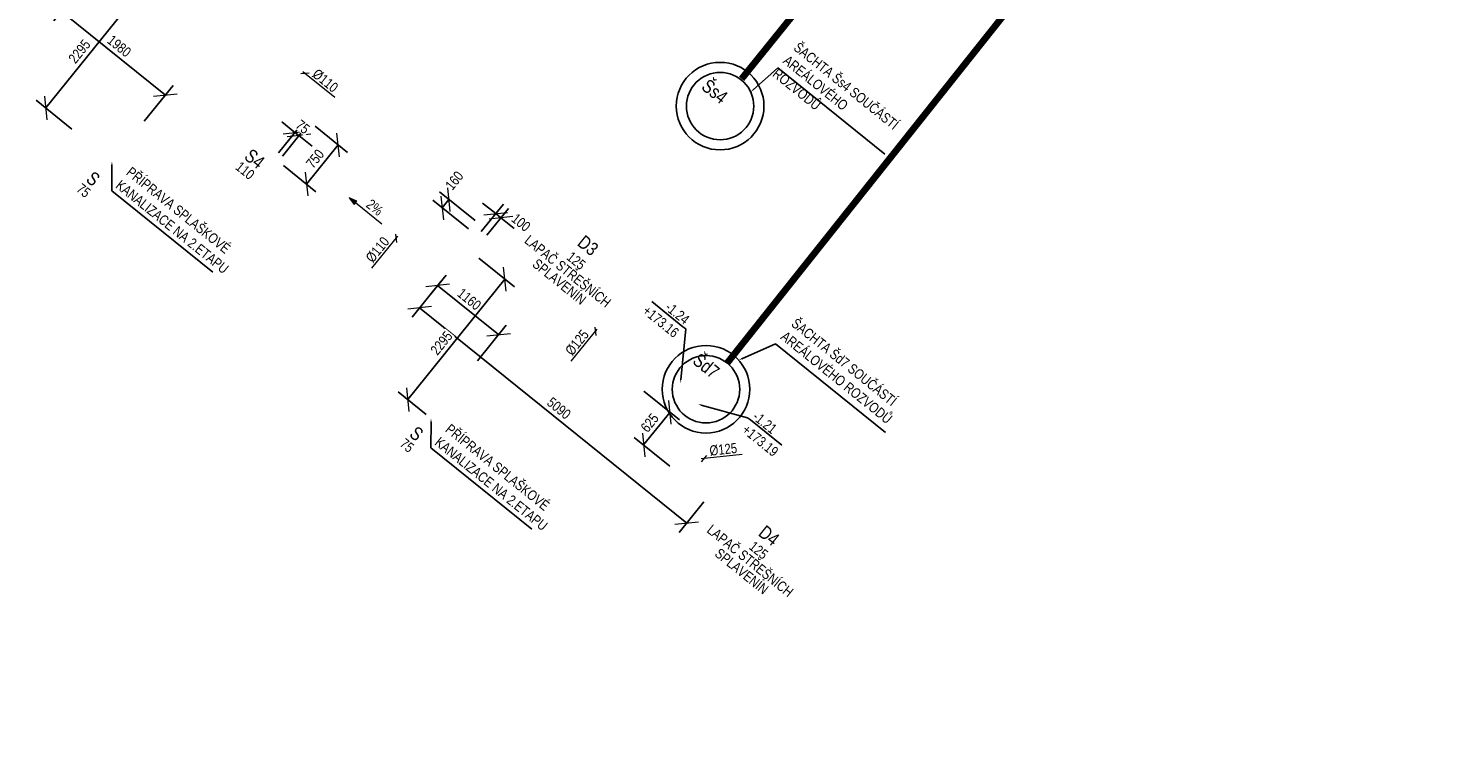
# Model space of a CAD drawing. Header units: millimetres. Extents: x -596506442 to -596040348, y -1160311056 to -1159813945.
# Tile 13 of 77: x -596437221 to -596416107, y -1160062169 to -1160051371. Entities that reach past the tile are written whole.
import ezdxf
from ezdxf import colors
from ezdxf.entities.mleader import LeaderData, LeaderLine
from ezdxf.math import Vec2, Vec3

# ---------------------------------------------------------------- set-up
doc = ezdxf.new("R2010")
doc.units = ezdxf.units.MM
doc.layers.get('Defpoints').update_dxf_attribs({"color": 220})
for name, color, linetype in [('obrys', 7, 'Continuous'), ('TP_03_KS-Potrubí nové', 20, 'KANVSVO'), ('TP_04_KD-Potrubí nové', 106, 'KANVDVO')]:
    doc.layers.add(name, color=color, linetype=linetype)
doc.layers.add('ZTI-potr_studena-popis', color=7, linetype='Continuous', lineweight=13)
doc.layers.add('ZTI-voda-popis', color=7, linetype='Continuous', lineweight=15)
doc.styles.add('ARIAL', font='arial.ttf', dxfattribs={"width": 0.8})
doc.styles.get("Standard").update_dxf_attribs({"font": 'ic-simplex.shx', "width": 0.8})
doc.linetypes.add('KANVDVO', pattern='A,7,-6.5,[8,civil.shx,S=1,R=0,X=0,Y=0],-6.5', length=20)
doc.linetypes.add('KANVSVO', pattern='A,7,-6.5,[9,civil.shx,S=1,R=0,X=0,Y=0],-6.5', length=20)
doc.dimstyles.new('CADKON', dxfattribs={"dimscale": 100, "dimtxt": 2.5, "dimasz": 2.5, "dimexe": 1.8, "dimexo": 5, "dimgap": 0.6, "dimtad": 1, "dimrnd": 1, "dimtxsty": 'Standard', "dimblk1": 'OBLIQUE', "dimblk2": 'OBLIQUE', "dimsah": 1, "dimcen": 2.5, "dimadec": 1, "dimazin": 2, "dimtfac": 1, "dimtdec": 4, "dimtix": 1, "dimtmove": 2, "dimatfit": 3, "dimldrblk": 'OPEN30', "dimfxl": 5, "dimfxlon": 1, "dimtfill": 1, "dimtolj": 1, "dimarcsym": 0})

# ---------------------------------------------------------------- blocks, each defined once
blk = doc.blocks.new('_OBLIQUE')
at = {"color": 0, "linetype": 'ByBlock'}
blk.add_line((-0.5, -0.5), (0.5, 0.5), dxfattribs=at)
blk = doc.blocks.new('*D140')
at = {"layer": 'Defpoints', "color": 0, "transparency": 16777216}
for p in [(-596433046, -1160052761), (-596433517, -1160053345), (-596433097, -1160053683)]:
    blk.add_point(p, dxfattribs=at)
at = {"layer": 'ZTI-potr_studena-popis', "color": 0, "lineweight": -2, "transparency": 16777216}
for p, q in [((-596432968, -1160052824), (-596432486, -1160053213)), ((-596432626, -1160053100), (-596433097, -1160053683)), ((-596433439, -1160053408), (-596432957, -1160053796))]:
    blk.add_line(p, q, dxfattribs=at)
at = {"layer": 'ZTI-potr_studena-popis', "color": 0, "lineweight": -2, "transparency": 16777216, "xscale": 250, "yscale": 250, "zscale": 250}
for p, rotation in [((-596432626, -1160053100), 51.12237106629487), ((-596433097, -1160053683), 231.1223710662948)]:
    blk.add_blockref('_OBLIQUE', p, dxfattribs=dict(at, rotation=rotation))
at = {"layer": 'ZTI-potr_studena-popis', "color": 0, "transparency": 16777216, "insert": (-596432968, -1160053306), "char_height": 150, "attachment_point": 5, "rotation": 51.1224, "style": 'ARIAL', "bg_fill": 3, "box_fill_scale": 1.1, "bg_fill_color": 256, "bg_fill_true_color": 13158600, "bg_fill_transparency": 0}
blk.add_mtext('\\A1;750', dxfattribs=at)
blk = doc.blocks.new('_Open30')
at = {"color": 0, "lineweight": -2}
for p, q in [((-1, 0.268), (0, 0)), ((0, 0), (-1, -0.268)), ((0, 0), (-1, 0))]:
    blk.add_line(p, q, dxfattribs=at)
blk = doc.blocks.new('*D150')
at = {"layer": 'Defpoints', "color": 0, "transparency": 16777216}
for p in [(-596436082, -1160050313), (-596436731, -1160051118), (-596435982, -1160053344)]:
    blk.add_point(p, dxfattribs=at)
at = {"layer": 'ZTI-potr_studena-popis', "color": 0, "lineweight": -2, "transparency": 16777216}
for p, q in [((-596436417, -1160050728), (-596436844, -1160051258)), ((-596435189, -1160052360), (-596436731, -1160051118)), ((-596435503, -1160052750), (-596435076, -1160052220))]:
    blk.add_line(p, q, dxfattribs=at)
at = {"layer": 'ZTI-potr_studena-popis', "color": 0, "lineweight": -2, "transparency": 16777216, "xscale": 250, "yscale": 250, "zscale": 250}
for p, rotation in [((-596436731, -1160051118), 141.1223710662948), ((-596435189, -1160052360), 321.1223710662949)]:
    blk.add_blockref('_OBLIQUE', p, dxfattribs=dict(at, rotation=rotation))
at = {"layer": 'ZTI-potr_studena-popis', "color": 0, "transparency": 16777216, "insert": (-596435874, -1160051633), "char_height": 150, "attachment_point": 5, "rotation": 321.1224, "style": 'ARIAL', "bg_fill": 3, "box_fill_scale": 1.1, "bg_fill_color": 256, "bg_fill_true_color": 13158600, "bg_fill_transparency": 0}
blk.add_mtext('\\A1;1980', dxfattribs=at)
blk = doc.blocks.new('*D151')
at = {"layer": 'Defpoints', "color": 0, "transparency": 16777216}
for p in [(-596433575, -1160053298), (-596433517, -1160053345)]:
    blk.add_point(p, dxfattribs=at)
at = {"layer": 'ZTI-potr_studena-popis', "color": 0, "lineweight": -2, "transparency": 16777216}
for p, q in [((-596433512, -1160053220), (-596433154, -1160052775)), ((-596433267, -1160052915), (-596433461, -1160052758)), ((-596433454, -1160053267), (-596433095, -1160052822)), ((-596433267, -1160052915), (-596433208, -1160052962)), ((-596433208, -1160052962), (-596433014, -1160053119))]:
    blk.add_line(p, q, dxfattribs=at)
at = {"layer": 'ZTI-potr_studena-popis', "color": 0, "lineweight": -2, "transparency": 16777216, "xscale": 250, "yscale": 250, "zscale": 250}
for p, rotation in [((-596433267, -1160052915), 321.1223710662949), ((-596433208, -1160052962), 141.1223710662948)]:
    blk.add_blockref('_OBLIQUE', p, dxfattribs=dict(at, rotation=rotation))
at = {"layer": 'ZTI-potr_studena-popis', "color": 0, "transparency": 16777216, "insert": (-596433152, -1160052833), "char_height": 150, "attachment_point": 5, "rotation": 321.1224, "style": 'ARIAL', "bg_fill": 3, "box_fill_scale": 1.1, "bg_fill_color": 256, "bg_fill_true_color": 13158600, "bg_fill_transparency": 0}
blk.add_mtext('\\A1;75', dxfattribs=at)
at = {"layer": 'Defpoints', "color": 0, "transparency": 16777216}
blk.add_point((-596433208, -1160052962), dxfattribs=at)
blk = doc.blocks.new('*D152')
at = {"layer": 'Defpoints', "color": 0, "transparency": 16777216}
for p in [(-596430710, -1160054644), (-596431150, -1160055189), (-596431248, -1160057161)]:
    blk.add_point(p, dxfattribs=at)
at = {"layer": 'ZTI-potr_studena-popis', "color": 0, "lineweight": -2, "transparency": 16777216}
for p, q in [((-596431024, -1160055033), (-596431263, -1160055329)), ((-596430246, -1160055918), (-596431150, -1160055189)), ((-596430560, -1160056307), (-596430133, -1160055777))]:
    blk.add_line(p, q, dxfattribs=at)
at = {"layer": 'ZTI-potr_studena-popis', "color": 0, "lineweight": -2, "transparency": 16777216, "xscale": 250, "yscale": 250, "zscale": 250, "rotation": 321.1223710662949}
blk.add_blockref('_OBLIQUE', (-596430246, -1160055918), dxfattribs=at)
at = {"layer": 'ZTI-potr_studena-popis', "color": 0, "transparency": 16777216, "insert": (-596430681, -1160055392), "char_height": 150, "attachment_point": 5, "rotation": 321.1224, "style": 'ARIAL', "bg_fill": 3, "box_fill_scale": 1.1, "bg_fill_color": 256, "bg_fill_true_color": 13158600, "bg_fill_transparency": 0}
blk.add_mtext('\\A1;1160', dxfattribs=at)
at = {"layer": 'ZTI-potr_studena-popis', "color": 0, "lineweight": -2, "transparency": 16777216, "xscale": 250, "yscale": 250, "zscale": 250, "rotation": 141.1223710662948}
blk.add_blockref('_OBLIQUE', (-596431150, -1160055189), dxfattribs=at)
blk = doc.blocks.new('*D157')
at = {"layer": 'Defpoints', "color": 0, "transparency": 16777216}
for p in [(-596430710, -1160054644), (-596431417, -1160055520), (-596427140, -1160058325)]:
    blk.add_point(p, dxfattribs=at)
at = {"layer": 'ZTI-potr_studena-popis', "color": 0, "lineweight": -2, "transparency": 16777216}
for p, q in [((-596431103, -1160055131), (-596431530, -1160055660)), ((-596427454, -1160058715), (-596431417, -1160055520)), ((-596427203, -1160058403), (-596427567, -1160058855))]:
    blk.add_line(p, q, dxfattribs=at)
at = {"layer": 'ZTI-potr_studena-popis', "color": 0, "lineweight": -2, "transparency": 16777216, "xscale": 250, "yscale": 250, "zscale": 250}
for p, rotation in [((-596431417, -1160055520), 141.1223710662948), ((-596427454, -1160058715), 321.1223710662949)]:
    blk.add_blockref('_OBLIQUE', p, dxfattribs=dict(at, rotation=rotation))
at = {"layer": 'ZTI-potr_studena-popis', "color": 0, "transparency": 16777216, "insert": (-596429350, -1160057011), "char_height": 150, "attachment_point": 5, "rotation": 321.1224, "style": 'ARIAL', "bg_fill": 3, "box_fill_scale": 1.1, "bg_fill_color": 256, "bg_fill_true_color": 13158600, "bg_fill_transparency": 0}
blk.add_mtext('\\A1;5090', dxfattribs=at)
blk = doc.blocks.new('*D158')
at = {"layer": 'Defpoints', "color": 0, "transparency": 16777216}
for p in [(-596430710, -1160054644), (-596427702, -1160057070), (-596427140, -1160058325)]:
    blk.add_point(p, dxfattribs=at)
at = {"layer": 'ZTI-potr_studena-popis', "color": 0, "lineweight": -2, "transparency": 16777216}
for p, q in [((-596428091, -1160056756), (-596427562, -1160057183)), ((-596428094, -1160057556), (-596427702, -1160057070)), ((-596427705, -1160057870), (-596428234, -1160057443))]:
    blk.add_line(p, q, dxfattribs=at)
at = {"layer": 'ZTI-potr_studena-popis', "color": 0, "lineweight": -2, "transparency": 16777216, "xscale": 250, "yscale": 250, "zscale": 250}
for p, rotation in [((-596427702, -1160057070), 51.12237106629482), ((-596428094, -1160057556), 231.1223710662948)]:
    blk.add_blockref('_OBLIQUE', p, dxfattribs=dict(at, rotation=rotation))
at = {"layer": 'ZTI-potr_studena-popis', "color": 0, "transparency": 16777216, "insert": (-596428004, -1160057227), "char_height": 150, "attachment_point": 5, "rotation": 51.1224, "style": 'ARIAL', "bg_fill": 3, "box_fill_scale": 1.1, "bg_fill_color": 256, "bg_fill_true_color": 13158600, "bg_fill_transparency": 0}
blk.add_mtext('\\A1;625', dxfattribs=at)
blk = doc.blocks.new('*D159')
at = {"layer": 'Defpoints', "color": 0, "transparency": 16777216}
for p in [(-596430982, -1160053911), (-596430482, -1160054519), (-596430459, -1160054333)]:
    blk.add_point(p, dxfattribs=at)
at = {"layer": 'ZTI-potr_studena-popis', "color": 0, "lineweight": -2, "transparency": 16777216}
for p, q in [((-596430593, -1160054225), (-596431122, -1160053798)), ((-596430693, -1160054349), (-596431222, -1160053922)), ((-596431082, -1160054035), (-596430982, -1160053911))]:
    blk.add_line(p, q, dxfattribs=at)
at = {"layer": 'ZTI-potr_studena-popis', "color": 0, "transparency": 16777216, "insert": (-596430902, -1160053630), "char_height": 150, "attachment_point": 5, "rotation": 51.1224, "style": 'ARIAL', "bg_fill": 3, "box_fill_scale": 1.1, "bg_fill_color": 256, "bg_fill_true_color": 13158600, "bg_fill_transparency": 0}
blk.add_mtext('\\A1;160', dxfattribs=at)
at = {"layer": 'ZTI-potr_studena-popis', "color": 0, "lineweight": -2, "transparency": 16777216, "xscale": 250, "yscale": 250, "zscale": 250}
for p, rotation in [((-596431082, -1160054035), 231.1223710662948), ((-596430982, -1160053911), 51.12237106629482)]:
    blk.add_blockref('_OBLIQUE', p, dxfattribs=dict(at, rotation=rotation))
blk = doc.blocks.new('*D160')
at = {"layer": 'Defpoints', "color": 0, "transparency": 16777216}
for p in [(-596430288, -1160054121), (-596430565, -1160054463), (-596430482, -1160054519)]:
    blk.add_point(p, dxfattribs=at)
at = {"layer": 'ZTI-potr_studena-popis', "color": 0, "lineweight": -2, "transparency": 16777216}
for p, q in [((-596430502, -1160054386), (-596430175, -1160053980)), ((-596430288, -1160054121), (-596430483, -1160053964)), ((-596430419, -1160054441), (-596430098, -1160054043)), ((-596430211, -1160054183), (-596430288, -1160054121)), ((-596430211, -1160054183), (-596430016, -1160054340))]:
    blk.add_line(p, q, dxfattribs=at)
at = {"layer": 'ZTI-potr_studena-popis', "color": 0, "transparency": 16777216, "insert": (-596429913, -1160054253), "char_height": 150, "attachment_point": 5, "rotation": 321.1224, "style": 'ARIAL', "bg_fill": 3, "box_fill_scale": 1.1, "bg_fill_color": 256, "bg_fill_true_color": 13158600, "bg_fill_transparency": 0}
blk.add_mtext('\\A1;100', dxfattribs=at)
at = {"layer": 'ZTI-potr_studena-popis', "color": 0, "lineweight": -2, "transparency": 16777216, "xscale": 250, "yscale": 250, "zscale": 250}
for p, rotation in [((-596430288, -1160054121), 321.1223710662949), ((-596430211, -1160054183), 141.1223710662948)]:
    blk.add_blockref('_OBLIQUE', p, dxfattribs=dict(at, rotation=rotation))
blk = doc.blocks.new('*D165')
at = {"layer": 'Defpoints', "color": 0, "transparency": 16777216}
for p in [(-596436082, -1160050313), (-596436965, -1160052551), (-596435982, -1160053344)]:
    blk.add_point(p, dxfattribs=at)
at = {"layer": 'ZTI-potr_studena-popis', "color": 0, "lineweight": -2, "transparency": 16777216}
for p, q in [((-596435693, -1160050627), (-596435384, -1160050876)), ((-596435524, -1160050763), (-596436965, -1160052551)), ((-596436576, -1160052865), (-596437105, -1160052438))]:
    blk.add_line(p, q, dxfattribs=at)
at = {"layer": 'ZTI-potr_studena-popis', "color": 0, "lineweight": -2, "transparency": 16777216, "xscale": 250, "yscale": 250, "zscale": 250}
for p, rotation in [((-596435524, -1160050763), 51.12237106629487), ((-596436965, -1160052551), 231.1223710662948)]:
    blk.add_blockref('_OBLIQUE', p, dxfattribs=dict(at, rotation=rotation))
at = {"layer": 'ZTI-potr_studena-popis', "color": 0, "transparency": 16777216, "insert": (-596436464, -1160051712), "char_height": 150, "attachment_point": 5, "rotation": 51.1224, "style": 'ARIAL', "bg_fill": 3, "box_fill_scale": 1.1, "bg_fill_color": 256, "bg_fill_true_color": 13158600, "bg_fill_transparency": 0}
blk.add_mtext('\\A1;2295', dxfattribs=at)
blk = doc.blocks.new('*D167')
at = {"layer": 'Defpoints', "color": 0, "transparency": 16777216}
for p in [(-596430710, -1160054644), (-596431594, -1160056882), (-596431241, -1160057166)]:
    blk.add_point(p, dxfattribs=at)
at = {"layer": 'ZTI-potr_studena-popis', "color": 0, "lineweight": -2, "transparency": 16777216}
for p, q in [((-596430541, -1160054780), (-596430012, -1160055207)), ((-596430152, -1160055094), (-596431594, -1160056882)), ((-596431319, -1160057104), (-596431734, -1160056769))]:
    blk.add_line(p, q, dxfattribs=at)
at = {"layer": 'ZTI-potr_studena-popis', "color": 0, "lineweight": -2, "transparency": 16777216, "xscale": 250, "yscale": 250, "zscale": 250}
for p, rotation in [((-596430152, -1160055094), 51.12237106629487), ((-596431594, -1160056882), 231.1223710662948)]:
    blk.add_blockref('_OBLIQUE', p, dxfattribs=dict(at, rotation=rotation))
at = {"layer": 'ZTI-potr_studena-popis', "color": 0, "transparency": 16777216, "insert": (-596431093, -1160056043), "char_height": 150, "attachment_point": 5, "rotation": 51.1224, "style": 'ARIAL', "bg_fill": 3, "box_fill_scale": 1.1, "bg_fill_color": 256, "bg_fill_true_color": 13158600, "bg_fill_transparency": 0}
blk.add_mtext('\\A1;2295', dxfattribs=at)
blk = doc.blocks.new('SITE')
at = {"color": 252}
for centre, radius in [((38190, 4705), 650), ((38190, 4705), 500), ((40666, 1300), 650), ((40666, 1300), 500)]:
    blk.add_circle(centre, radius, dxfattribs=at)
at = {"layer": 'Defpoints', "color": 252}
blk.add_point((38051, 4993), dxfattribs=at)
blk.add_point((38051, 4993), dxfattribs=at)
at = {"layer": 'TP_03_KS-Potrubí nové', "color": 252, "const_width": 100}
blk.add_lwpolyline([(38184, 5220), (38185, 13407)], dxfattribs=at)
at = {"layer": 'TP_04_KD-Potrubí nové', "color": 252, "const_width": 100}
blk.add_lwpolyline([(40666, 1800), (40590, 12269)], dxfattribs=at)
blk = doc.blocks.new('spád')
h = blk.add_hatch(color=256)
h.dxf.hatch_style = 1
h.paths.add_polyline_path([(126994, 9932), (126874, 9962), (126874, 9902)])
at = {"layer": 'ZTI-potr_studena-popis'}
blk.add_line((126374, 9932), (126874, 9932), dxfattribs=at)
blk.add_lwpolyline([(126874, 9962), (126994, 9932), (126874, 9902), (126874, 9962)], dxfattribs=at)

msp = doc.modelspace()

# ---------------------------------------------------------------- texts
at = {"layer": 'obrys', "char_height": 200, "width": 3467.51018, "attachment_point": 1, "rotation": 321.1223711}
for insert in [(-596476703.894, -1159957750.085), (-596477780.801, -1159959085.778)]:
    msp.add_mtext('\\pi2798.69709;{\\fArial|b0|i0|c238|p34;KKV50\\P\\pi1200.00677;BEZ OVLÁDACÍ PÁKY}', dxfattribs=dict(at, insert=insert))

# ---------------------------------------------------------------- next in the draw order: texts
at = {"insert": (-596426976.13, -1160052227.546), "char_height": 200, "width": 142.54692, "attachment_point": 2, "rotation": 321.122371, "line_spacing_factor": 0.8, "style": 'ARIAL', "bg_fill": 3, "box_fill_scale": 1, "bg_fill_color": 256, "bg_fill_transparency": 0}
msp.add_mtext('Šs4', dxfattribs=at)
at = {"color": 0, "lineweight": 13, "insert": (-596426170.027, -1160058824.105), "char_height": 200, "width": 500, "attachment_point": 2, "rotation": 321.1223711, "style": 'ARIAL', "bg_fill": 3, "box_fill_scale": 1, "bg_fill_color": 256, "bg_fill_true_color": 13158600, "bg_fill_transparency": 33554432}
msp.add_mtext('D4', dxfattribs=at)
at = {"layer": 'ZTI-voda-popis', "ltscale": 20, "char_height": 150, "width": 494.33998, "style": 'ARIAL', "bg_fill": 3, "box_fill_scale": 1, "bg_fill_color": 256, "bg_fill_transparency": 0}
for s, insert, attachment_point, rotation in [('%%C110', (-596432928.35, -1160051957.633), 1, 321.1179224), ('%%C125', (-596429012.92, -1160055827.771), 3, 51.1223711), ('%%C125', (-596427123.868, -1160057567.65), 1, 6.122371)]:
    msp.add_mtext(s, dxfattribs=dict(at, insert=insert, attachment_point=attachment_point, rotation=rotation))

# ---------------------------------------------------------------- next in the draw order: dimensions: what is measured, and where the dimension line sits
at = {"layer": 'ZTI-potr_studena-popis'}
for base, p1, p2, angle, override, picture, middle in [((-596436730.544, -1160051117.661), (-596435982.247, -1160053343.876), (-596436081.999, -1160050313.269), 321.1223711, {"dimtxt": 1.5, "dimrnd": 5, "dimtxsty": 'ARIAL'}, '*D150', (-596435874.171, -1160051632.664)), ((-596433096.852, -1160053683.461), (-596433045.895, -1160052761.139), (-596433516.639, -1160053345.006), 51.1223711, {"dimtxt": 1.5, "dimexo": 1, "dimrnd": 5, "dimtxsty": 'ARIAL'}, '*D140', (-596432967.81, -1160053305.798))]:
    dim = msp.add_linear_dim(base=base, p1=p1, p2=p2, angle=angle, dimstyle='CADKON', override=override, dxfattribs=at)
    dim.commit()
    dim.dimension.update_dxf_attribs({"geometry": picture, "text_midpoint": middle})
for base, p1, p2, angle, override, picture, middle in [((-596430982.141, -1160053911.233), (-596430481.555, -1160054518.985), (-596430459.367, -1160054332.722), 51.1223711, {"dimtxt": 1.5, "dimexo": 1, "dimrnd": 5, "dimtxsty": 'ARIAL'}, '*D159', (-596430902.338, -1160053630.282)), ((-596431149.792, -1160055189.059), (-596431248.344, -1160057160.603), (-596430710.43, -1160054644.117), 321.1223711, {"dimtxt": 1.5, "dimrnd": 5, "dimtxsty": 'ARIAL'}, '*D152', (-596430680.68, -1160055391.832))]:
    dim = msp.add_linear_dim(base=base, p1=p1, p2=p2, angle=angle, dimstyle='CADKON', override=override, dxfattribs=at)
    dim.commit()
    dim.dimension.update_dxf_attribs({"geometry": picture, "text_midpoint": middle, "dimtype": 160})

# ---------------------------------------------------------------- next in the draw order: leaders
ml = msp.add_multileader_mtext('Standard')
ml.set_content('ŠACHTA Šs4 SOUČÁSTÍ AREÁLOVÉHO ROZVODŮ', color=256, style='ARIAL')
ml.set_leader_properties()
ml.build(insert=Vec2(0, 0))
ml.multileader.update_dxf_attribs({"text_left_attachment_type": 5, "text_right_attachment_type": 5, "dogleg_length": 0.36, "arrow_head_size": 50})
ctx = ml.context
ctx.base_point, ctx.char_height, ctx.arrow_head_size, ctx.landing_gap_size, ctx.plane_origin, ctx.plane_x_axis, ctx.plane_y_axis = Vec3(-596426104.159, -1160051957.384), 150, 50, 0.09, Vec3(-596426479.21, -1160052343.603), Vec3(0.778488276, -0.627659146), Vec3(0.627659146, 0.778488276)
ctx.left_attachment, ctx.right_attachment = 5, 5
notes = []
notes.append((ctx, [(1, (1, 1, 0), (-596426104.439, -1160051957.158), (0.778488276, -0.627659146), 0.36, [(0, [(-596426505.077, -1160052315.111)], 0, [])])]))
ctx.mtext.insert, ctx.mtext.text_direction, ctx.mtext.rotation, ctx.mtext.width, ctx.mtext.defined_height, ctx.mtext.flow_direction = Vec3(-596425786.671, -1160051563.746), Vec3(0.778488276, -0.627659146), 5.604642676, 2021.40926, 480.711, 5
ctx.mtext.has_bg_fill, ctx.mtext.bg_color, ctx.mtext.bg_scale_factor, ctx.mtext.bg_transparency, ctx.mtext.use_window_bg_color = 1, -1027028792, 1.5, 0, 1
for ctx, leaders in notes:
    for number, flags, end, landing, length, lines in leaders:
        leader = LeaderData()
        leader.index, (leader.has_last_leader_line, leader.has_dogleg_vector, leader.attachment_direction) = number, flags
        leader.last_leader_point, leader.dogleg_vector, leader.dogleg_length = Vec3(end), Vec3(landing), length
        for number, points, colour, breaks in lines:
            line = LeaderLine()
            line.index, line.vertices, line.color, line.breaks = number, Vec3.list(points), colors.encode_raw_color(colour), breaks
            leader.lines.append(line)
        ctx.leaders.append(leader)

# ---------------------------------------------------------------- next in the draw order: linework, layer by layer
at = {"layer": 'ZTI-voda-popis', "ltscale": 20}
for p, q in [((-596433056.705, -1160052032.568), (-596433180.993, -1160052045.89)), ((-596428816.118, -1160055804.98), (-596428802.787, -1160055929.267)), ((-596427161.63, -1160057711.401), (-596427240.088, -1160057808.712))]:
    msp.add_line(p, q, dxfattribs=at)
for points in [[(-596432675.365, -1160052396.846), (-596433150.741, -1160052013.511)], [(-596429167.035, -1160056310.635), (-596428783.738, -1160055835.23)], [(-596426634.4, -1160057699.295), (-596427241.595, -1160057764.426)]]:
    msp.add_lwpolyline(points, dxfattribs=at)

# ---------------------------------------------------------------- next in the draw order: block references
at = {"layer": 'ZTI-potr_studena-popis', "xscale": -1, "rotation": 321.1223710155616}
msp.add_blockref('spád', (-596339831.858, -1160141327.002), dxfattribs=at)

# ---------------------------------------------------------------- next in the draw order: texts
at = {"insert": (-596426340.16, -1160059061.049), "char_height": 150, "width": 1754.08166, "attachment_point": 2, "rotation": 321.1223711, "line_spacing_factor": 0.8, "style": 'ARIAL', "bg_fill": 3, "box_fill_scale": 1, "bg_fill_color": 256, "bg_fill_transparency": 0}
msp.add_mtext('125\\PLAPAČ STŘEŠNÍCH SPLAVENÍN', dxfattribs=at)

# ---------------------------------------------------------------- next in the draw order: dimensions: what is measured, and where the dimension line sits
at = {"layer": 'ZTI-potr_studena-popis'}
dim = msp.add_linear_dim(base=(-596433208.222, -1160052962.474), p1=(-596433575.026, -1160053297.931), p2=(-596433516.639, -1160053345.006), angle=321.1223711, dimstyle='CADKON', override={"dimtxt": 1.5, "dimexo": 1, "dimrnd": 5, "dimtxsty": 'ARIAL'}, dxfattribs=at)
dim.commit()
dim.dimension.update_dxf_attribs({"geometry": '*D151', "text_midpoint": (-596433151.878, -1160052832.845)})
dim = msp.add_linear_dim(base=(-596430288.329, -1160054120.583), p1=(-596430481.555, -1160054518.985), p2=(-596430564.771, -1160054463.456), angle=321.1223711, dimstyle='CADKON', override={"dimtxt": 1.5, "dimexo": 1, "dimrnd": 5, "dimtxsty": 'ARIAL', "dimfxl": 8}, dxfattribs=at)
dim.commit()
dim.dimension.update_dxf_attribs({"geometry": '*D160', "text_midpoint": (-596429912.538, -1160054252.965), "dimtype": 160})

# ---------------------------------------------------------------- next in the draw order: leaders
ml = msp.add_multileader_mtext('Standard')
ml.set_content('PŘÍPRAVA SPLAŠKOVÉ\\PKANALIZACE NA 2.ETAPU', color=256, style='ARIAL')
ml.set_leader_properties()
ml.build(insert=Vec2(0, 0))
ml.multileader.update_dxf_attribs({"text_left_attachment_type": 5, "text_right_attachment_type": 5, "dogleg_length": 0.36, "arrow_head_size": 50})
ctx = ml.context
ctx.base_point, ctx.char_height, ctx.arrow_head_size, ctx.landing_gap_size, ctx.plane_origin, ctx.plane_x_axis, ctx.plane_y_axis = Vec3(-596435983.811, -1160053781.468), 150, 50, 0.09, Vec3(-596435982.247, -1160053343.876), Vec3(0.778488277, -0.627659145), Vec3(0.627659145, 0.778488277)
ctx.left_attachment, ctx.right_attachment = 5, 5
notes = []
notes.append((ctx, [(1, (1, 1, 0), (-596435984.091, -1160053781.242), (0.778488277, -0.627659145), 0.36, [(0, [(-596435982.247, -1160053343.876)], 0, [])])]))
ctx.mtext.insert, ctx.mtext.text_direction, ctx.mtext.rotation, ctx.mtext.flow_direction = Vec3(-596435688.48, -1160053415.311), Vec3(0.778488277, -0.627659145), 5.604642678, 5
ctx.mtext.has_bg_fill, ctx.mtext.bg_color, ctx.mtext.bg_scale_factor, ctx.mtext.bg_transparency, ctx.mtext.use_window_bg_color = 1, -1027028792, 1.5, 0, 1
for ctx, leaders in notes:
    for number, flags, end, landing, length, lines in leaders:
        leader = LeaderData()
        leader.index, (leader.has_last_leader_line, leader.has_dogleg_vector, leader.attachment_direction) = number, flags
        leader.last_leader_point, leader.dogleg_vector, leader.dogleg_length = Vec3(end), Vec3(landing), length
        for number, points, colour, breaks in lines:
            line = LeaderLine()
            line.index, line.vertices, line.color, line.breaks = number, Vec3.list(points), colors.encode_raw_color(colour), breaks
            leader.lines.append(line)
        ctx.leaders.append(leader)

# ---------------------------------------------------------------- next in the draw order: texts
at = {"char_height": 200, "width": 285.09383, "attachment_point": 2, "rotation": 321.1223711, "line_spacing_factor": 0.8, "style": 'ARIAL', "bg_fill": 3, "box_fill_scale": 1, "bg_fill_color": 256, "bg_fill_transparency": 0}
for s, insert in [('\\A1;S4', (-596433801.958, -1160053227.951)), ('\\A1;S', (-596436198.098, -1160053524.403))]:
    msp.add_mtext(s, dxfattribs=dict(at, insert=insert))

# ---------------------------------------------------------------- next in the draw order: leaders
at = {"layer": 'ZTI-potr_studena-popis'}
ml = msp.add_multileader_mtext('Standard', dxfattribs=at)
ml.set_content('-1.21\\P+173.19', color=256, style='ARIAL')
ml.set_leader_properties()
ml.build(insert=Vec2(0, 0))
ml.multileader.update_dxf_attribs({"text_left_attachment_type": 6, "text_right_attachment_type": 6, "dogleg_length": 0.36, "arrow_head_size": 50})
ctx = ml.context
ctx.base_point, ctx.char_height, ctx.arrow_head_size, ctx.landing_gap_size, ctx.plane_origin, ctx.plane_x_axis, ctx.plane_y_axis = Vec3(-596426509.805, -1160057185.3), 150, 50, 0.09, Vec3(-596426663.757, -1160056889.765), Vec3(0.778488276, -0.627659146), Vec3(0.627659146, 0.778488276)
ctx.left_attachment, ctx.right_attachment = 6, 6
notes = []
notes.append((ctx, [(1, (1, 1, 0), (-596426550.472, -1160057152.512), (0.778488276, -0.627659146), 52.239, [(0, [(-596427287.724, -1160056950.236)], 0, [])])]))
ctx.mtext.insert, ctx.mtext.text_direction, ctx.mtext.rotation, ctx.mtext.flow_direction = Vec3(-596426396.756, -1160057045.228), Vec3(0.778488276, -0.627659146), 5.604642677, 5
ctx.mtext.has_bg_fill, ctx.mtext.bg_color, ctx.mtext.bg_scale_factor, ctx.mtext.bg_transparency, ctx.mtext.use_window_bg_color = 1, -1027028792, 1.5, 0, 1
for ctx, leaders in notes:
    for number, flags, end, landing, length, lines in leaders:
        leader = LeaderData()
        leader.index, (leader.has_last_leader_line, leader.has_dogleg_vector, leader.attachment_direction) = number, flags
        leader.last_leader_point, leader.dogleg_vector, leader.dogleg_length = Vec3(end), Vec3(landing), length
        for number, points, colour, breaks in lines:
            line = LeaderLine()
            line.index, line.vertices, line.color, line.breaks = number, Vec3.list(points), colors.encode_raw_color(colour), breaks
            leader.lines.append(line)
        ctx.leaders.append(leader)

# ---------------------------------------------------------------- next in the draw order: texts
at = {"char_height": 150, "width": 142.54692, "attachment_point": 2, "rotation": 321.1223711, "line_spacing_factor": 0.8, "style": 'ARIAL', "bg_fill": 3, "box_fill_scale": 1, "bg_fill_color": 256, "bg_fill_transparency": 0}
for s, insert in [('110', (-596433958.873, -1160053422.573)), ('75', (-596436355.013, -1160053719.025))]:
    msp.add_mtext(s, dxfattribs=dict(at, insert=insert))

# ---------------------------------------------------------------- next in the draw order: dimensions: what is measured, and where the dimension line sits
at = {"layer": 'ZTI-potr_studena-popis'}
dim = msp.add_linear_dim(base=(-596436965.175, -1160052551.386), p1=(-596436081.999, -1160050313.269), p2=(-596435982.247, -1160053343.876), angle=51.1223711, dimstyle='CADKON', override={"dimtxt": 1.5, "dimrnd": 5, "dimtxsty": 'ARIAL'}, dxfattribs=at)
dim.commit()
dim.dimension.update_dxf_attribs({"geometry": '*D165', "text_midpoint": (-596436464.129, -1160051712.325), "dimtype": 160})
dim = msp.add_linear_dim(base=(-596431416.547, -1160055519.916), p1=(-596427140.212, -1160058325.457), p2=(-596430710.43, -1160054644.117), angle=321.1223711, dimstyle='CADKON', override={"dimtxt": 1.5, "dimexo": 1, "dimrnd": 5, "dimtxsty": 'ARIAL'}, dxfattribs=at)
dim.commit()
dim.dimension.update_dxf_attribs({"geometry": '*D157', "text_midpoint": (-596429349.565, -1160057010.978)})

# ---------------------------------------------------------------- next in the draw order: leaders
ml = msp.add_multileader_mtext('Standard')
ml.set_content('ŠACHTA Šd7 SOUČÁSTÍ AREÁLOVÉHO ROZVODŮ', color=256, style='ARIAL')
ml.set_leader_properties()
ml.build(insert=Vec2(0, 0))
ml.multileader.update_dxf_attribs({"text_left_attachment_type": 5, "text_right_attachment_type": 5, "dogleg_length": 0.36, "arrow_head_size": 50})
ctx = ml.context
ctx.base_point, ctx.char_height, ctx.arrow_head_size, ctx.landing_gap_size, ctx.plane_origin, ctx.plane_x_axis, ctx.plane_y_axis = Vec3(-596426139.053, -1160056054.876), 150, 50, 0.09, Vec3(-596426684.293, -1160056295.488), Vec3(0.778488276, -0.627659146), Vec3(0.627659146, 0.778488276)
ctx.left_attachment, ctx.right_attachment = 5, 5
notes = []
notes.append((ctx, [(1, (1, 1, 0), (-596426139.333, -1160056054.65), (0.778488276, -0.627659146), 0.36, [(0, [(-596426684.293, -1160056295.488)], 0, [])])]))
ctx.mtext.insert, ctx.mtext.text_direction, ctx.mtext.rotation, ctx.mtext.width, ctx.mtext.flow_direction = Vec3(-596425821.566, -1160055661.238), Vec3(0.778488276, -0.627659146), 5.604642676, 2079.07035, 5
ctx.mtext.has_bg_fill, ctx.mtext.bg_color, ctx.mtext.bg_scale_factor, ctx.mtext.bg_transparency, ctx.mtext.use_window_bg_color = 1, -1027028792, 1.5, 0, 1
for ctx, leaders in notes:
    for number, flags, end, landing, length, lines in leaders:
        leader = LeaderData()
        leader.index, (leader.has_last_leader_line, leader.has_dogleg_vector, leader.attachment_direction) = number, flags
        leader.last_leader_point, leader.dogleg_vector, leader.dogleg_length = Vec3(end), Vec3(landing), length
        for number, points, colour, breaks in lines:
            line = LeaderLine()
            line.index, line.vertices, line.color, line.breaks = number, Vec3.list(points), colors.encode_raw_color(colour), breaks
            leader.lines.append(line)
        ctx.leaders.append(leader)

# ---------------------------------------------------------------- next in the draw order: dimensions: what is measured, and where the dimension line sits
dim = msp.add_linear_dim(base=(-596427702.013, -1160057069.665), p1=(-596427140.212, -1160058325.457), p2=(-596430710.43, -1160054644.117), angle=51.1223711, dimstyle='CADKON', override={"dimtxt": 1.5, "dimrnd": 5, "dimtxsty": 'ARIAL'}, dxfattribs=at)
dim.commit()
dim.dimension.update_dxf_attribs({"geometry": '*D158', "text_midpoint": (-596428004.487, -1160057227.213)})

# ---------------------------------------------------------------- next in the draw order: texts
at = {"color": 0, "lineweight": 13, "insert": (-596428855.678, -1160054515.57), "char_height": 200, "width": 500, "attachment_point": 2, "rotation": 321.1223711, "style": 'ARIAL', "bg_fill": 3, "box_fill_scale": 1, "bg_fill_color": 256, "bg_fill_transparency": 0}
msp.add_mtext('D3', dxfattribs=at)
at = {"insert": (-596427103.171, -1160056302.985), "char_height": 200, "width": 142.54692, "attachment_point": 2, "rotation": 321.122371, "line_spacing_factor": 0.8, "style": 'ARIAL', "bg_fill": 3, "box_fill_scale": 1, "bg_fill_color": 256, "bg_fill_transparency": 0}
msp.add_mtext('Šd7', dxfattribs=at)

# ---------------------------------------------------------------- next in the draw order: leaders
ml = msp.add_multileader_mtext('Standard')
ml.set_content('PŘÍPRAVA SPLAŠKOVÉ\\PKANALIZACE NA 2.ETAPU', color=256, style='ARIAL')
ml.set_leader_properties()
ml.build(insert=Vec2(0, 0))
ml.multileader.update_dxf_attribs({"text_left_attachment_type": 5, "text_right_attachment_type": 5, "dogleg_length": 0.36, "arrow_head_size": 50})
ctx = ml.context
ctx.base_point, ctx.char_height, ctx.arrow_head_size, ctx.landing_gap_size, ctx.plane_origin, ctx.plane_x_axis, ctx.plane_y_axis = Vec3(-596431249.909, -1160057598.195), 150, 50, 0.09, Vec3(-596431248.344, -1160057160.603), Vec3(0.778488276, -0.627659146), Vec3(0.627659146, 0.778488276)
ctx.left_attachment, ctx.right_attachment = 5, 5
notes = []
notes.append((ctx, [(1, (1, 1, 0), (-596431250.189, -1160057597.969), (0.778488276, -0.627659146), 0.36, [(0, [(-596431248.344, -1160057160.603)], 0, [])])]))
ctx.mtext.insert, ctx.mtext.text_direction, ctx.mtext.rotation, ctx.mtext.flow_direction = Vec3(-596430954.578, -1160057232.038), Vec3(0.778488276, -0.627659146), 5.604642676, 5
ctx.mtext.has_bg_fill, ctx.mtext.bg_color, ctx.mtext.bg_scale_factor, ctx.mtext.bg_transparency, ctx.mtext.use_window_bg_color = 1, -1027028792, 1.5, 0, 1
for ctx, leaders in notes:
    for number, flags, end, landing, length, lines in leaders:
        leader = LeaderData()
        leader.index, (leader.has_last_leader_line, leader.has_dogleg_vector, leader.attachment_direction) = number, flags
        leader.last_leader_point, leader.dogleg_vector, leader.dogleg_length = Vec3(end), Vec3(landing), length
        for number, points, colour, breaks in lines:
            line = LeaderLine()
            line.index, line.vertices, line.color, line.breaks = number, Vec3.list(points), colors.encode_raw_color(colour), breaks
            leader.lines.append(line)
        ctx.leaders.append(leader)

# ---------------------------------------------------------------- next in the draw order: texts
at = {"attachment_point": 2, "rotation": 321.1223711, "line_spacing_factor": 0.8, "style": 'ARIAL', "bg_fill": 3, "box_fill_scale": 1, "bg_fill_color": 256, "bg_fill_transparency": 0}
for s, insert, char_height, width in [('125\\PLAPAČ STŘEŠNÍCH SPLAVENÍN', (-596429046.014, -1160054761.456), 150, 1754.08166), ('\\A1;S', (-596431400.302, -1160057309.529), 200, 285.09383)]:
    msp.add_mtext(s, dxfattribs=dict(at, insert=insert, char_height=char_height, width=width))

# ---------------------------------------------------------------- next in the draw order: leaders
at = {"layer": 'ZTI-potr_studena-popis'}
ml = msp.add_multileader_mtext('Standard', dxfattribs=at)
ml.set_content('-1.24\\P+173.16', color=256, style='ARIAL')
ml.set_leader_properties()
ml.build(insert=Vec2(0, 0))
ml.multileader.update_dxf_attribs({"text_left_attachment_type": 6, "text_right_attachment_type": 6, "dogleg_length": 0.36, "arrow_head_size": 50})
ctx = ml.context
ctx.base_point, ctx.char_height, ctx.arrow_head_size, ctx.landing_gap_size, ctx.plane_origin, ctx.plane_x_axis, ctx.plane_y_axis = Vec3(-596427972.119, -1160055428.307), 150, 50, 0.09, Vec3(-596427360.964, -1160056327.639), Vec3(0.778488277, -0.627659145), Vec3(0.627659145, 0.778488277)
ctx.left_attachment, ctx.right_attachment, ctx.text_align_type = 6, 6, 2
notes = []
notes.append((ctx, [(1, (1, 1, 0), (-596427469.189, -1160055833.796), (-0.778488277, 0.627659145), 52.239, [(0, [(-596427548.141, -1160056639.089)], 0, [])])]))
ctx.mtext.insert, ctx.mtext.text_direction, ctx.mtext.rotation, ctx.mtext.alignment, ctx.mtext.flow_direction = Vec3(-596427396.948, -1160055660.824), Vec3(0.778488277, -0.627659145), 5.604642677, 3, 5
ctx.mtext.has_bg_fill, ctx.mtext.bg_color, ctx.mtext.bg_scale_factor, ctx.mtext.bg_transparency, ctx.mtext.use_window_bg_color = 1, -1027028792, 1.5, 0, 1
for ctx, leaders in notes:
    for number, flags, end, landing, length, lines in leaders:
        leader = LeaderData()
        leader.index, (leader.has_last_leader_line, leader.has_dogleg_vector, leader.attachment_direction) = number, flags
        leader.last_leader_point, leader.dogleg_vector, leader.dogleg_length = Vec3(end), Vec3(landing), length
        for number, points, colour, breaks in lines:
            line = LeaderLine()
            line.index, line.vertices, line.color, line.breaks = number, Vec3.list(points), colors.encode_raw_color(colour), breaks
            leader.lines.append(line)
        ctx.leaders.append(leader)

# ---------------------------------------------------------------- next in the draw order: texts
at = {"insert": (-596431557.217, -1160057504.151), "char_height": 150, "width": 142.54692, "attachment_point": 2, "rotation": 321.1223711, "line_spacing_factor": 0.8, "style": 'ARIAL', "bg_fill": 3, "box_fill_scale": 1, "bg_fill_color": 256, "bg_fill_transparency": 0}
msp.add_mtext('75', dxfattribs=at)

# ---------------------------------------------------------------- next in the draw order: dimensions: what is measured, and where the dimension line sits
at = {"layer": 'ZTI-potr_studena-popis'}
dim = msp.add_linear_dim(base=(-596431593.606, -1160056882.235), p1=(-596430710.43, -1160054644.117), p2=(-596431241.265, -1160057166.311), angle=51.1223711, dimstyle='CADKON', override={"dimtxt": 1.5, "dimexo": 1, "dimrnd": 5, "dimtxsty": 'ARIAL'}, dxfattribs=at)
dim.commit()
dim.dimension.update_dxf_attribs({"geometry": '*D167', "text_midpoint": (-596431092.56, -1160056043.173), "dimtype": 160})

# ---------------------------------------------------------------- next in the draw order: block references
at = {"rotation": 321.1223710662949}
msp.add_blockref('SITE', (-596459642.463, -1160032216.734), dxfattribs=at)

# ---------------------------------------------------------------- next in the draw order: texts
at = {"insert": (-596432036.137, -1160053969.926), "char_height": 150, "width": 142.54692, "attachment_point": 2, "rotation": 321.122371, "line_spacing_factor": 0.8, "style": 'ARIAL', "bg_fill": 3, "box_fill_scale": 1, "bg_fill_color": 256, "bg_fill_transparency": 0}
msp.add_mtext('2%', dxfattribs=at)
at = {"layer": 'ZTI-voda-popis', "ltscale": 20, "insert": (-596431971.874, -1160054448.127), "char_height": 150, "width": 494.33998, "attachment_point": 3, "rotation": 50.9065069, "style": 'ARIAL', "bg_fill": 3, "box_fill_scale": 1, "bg_fill_color": 256, "bg_fill_transparency": 0}
msp.add_mtext('%%C110', dxfattribs=at)

# ---------------------------------------------------------------- next in the draw order: linework, layer by layer
at = {"layer": 'ZTI-voda-popis', "ltscale": 20}
msp.add_line((-596431775.222, -1160054426.103), (-596431761.89, -1160054550.39), dxfattribs=at)
msp.add_lwpolyline([(-596432127.807, -1160054930.408), (-596431742.721, -1160054456.45)], dxfattribs=at)

doc.saveas('drawing.dxf')
